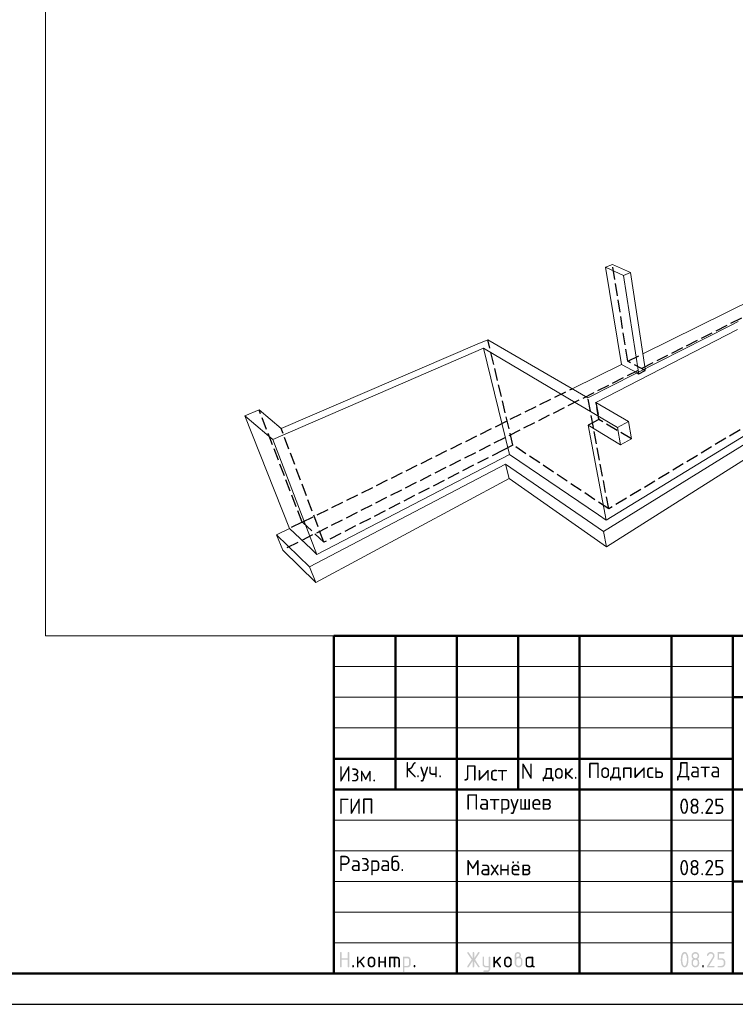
# Model space of a CAD drawing. Header units: millimetres. Extents: x 0 to 42000, y 0 to 29700.
# Tile 7 of 13: x 17880 to 29538, y 0 to 16035. Entities that reach past the tile are written whole.
import ezdxf

# ---------------------------------------------------------------- set-up
doc = ezdxf.new("R2010")
doc.units = ezdxf.units.MM
doc.linetypes.add('______2', pattern=[270, 200, -70])
doc.layers.add('Standard', color=7, linetype='Continuous', lineweight=25)
doc.layers.add('Примечания', color=7, linetype='Continuous', lineweight=13)
doc.styles.add('ISOCPEUR', font='txt')

msp = doc.modelspace()

# ---------------------------------------------------------------- hatches: boundary and pattern name
at = {"layer": 'Standard', "linetype": 'Continuous', "lineweight": 25, "transparency": 33554687}
for points in [[(23099, 614), (23099, 839), (23099, 840), (23099, 842), (23099, 843), (23100, 844), (23100, 845), (23101, 846), (23101, 847), (23102, 848), (23103, 849), (23104, 850), (23105, 850), (23106, 851), (23107, 851), (23109, 851), (23110, 851), (23112, 851), (23113, 851), (23115, 851), (23116, 851), (23117, 851), (23118, 850), (23119, 850), (23120, 849), (23121, 848), (23122, 847), (23122, 846), (23123, 845), (23123, 844), (23124, 843), (23124, 842), (23124, 840), (23124, 839), (23124, 751), (23224, 751), (23224, 839), (23224, 840), (23224, 842), (23224, 843), (23225, 844), (23225, 845), (23226, 846), (23226, 847), (23227, 848), (23228, 849), (23229, 850), (23230, 850), (23231, 851), (23232, 851), (23233, 851), (23235, 851), (23236, 851), (23238, 851), (23239, 851), (23241, 851), (23242, 851), (23243, 850), (23244, 850), (23245, 849), (23246, 848), (23247, 847), (23247, 846), (23248, 845), (23248, 844), (23249, 843), (23249, 842), (23249, 840), (23249, 839), (23249, 614), (23249, 612), (23249, 611), (23249, 609), (23248, 608), (23248, 607), (23247, 606), (23247, 605), (23246, 604), (23245, 604), (23244, 603), (23243, 602), (23242, 602), (23241, 602), (23239, 601), (23238, 601), (23236, 601), (23235, 601), (23233, 601), (23232, 602), (23231, 602), (23230, 602), (23229, 603), (23228, 604), (23227, 604), (23226, 605), (23226, 606), (23225, 607), (23225, 608), (23224, 609), (23224, 611), (23224, 612), (23224, 614), (23224, 726), (23124, 726), (23124, 614), (23124, 612), (23124, 611), (23124, 609), (23123, 608), (23123, 607), (23122, 606), (23122, 605), (23121, 604), (23120, 604), (23119, 603), (23118, 602), (23117, 602), (23116, 602), (23115, 601), (23113, 601), (23112, 601), (23110, 601), (23109, 601), (23107, 602), (23106, 602), (23105, 602), (23104, 603), (23103, 604), (23102, 604), (23101, 605), (23101, 606), (23100, 607), (23100, 608), (23099, 609), (23099, 611), (23099, 612)], [(25259, 704), (25194, 607), (25193, 605), (25192, 604), (25191, 603), (25190, 603), (25188, 602), (25187, 602), (25185, 601), (25183, 601), (25182, 601), (25180, 601), (25179, 602), (25178, 602), (25177, 603), (25176, 603), (25175, 604), (25174, 605), (25173, 605), (25173, 606), (25172, 607), (25172, 609), (25171, 610), (25171, 611), (25171, 613), (25171, 614), (25171, 616), (25172, 618), (25172, 619), (25173, 621), (25243, 726), (25173, 832), (25172, 833), (25172, 835), (25171, 837), (25171, 838), (25171, 840), (25171, 841), (25171, 843), (25172, 844), (25172, 845), (25173, 846), (25173, 847), (25174, 848), (25175, 849), (25176, 849), (25177, 850), (25178, 850), (25179, 851), (25181, 851), (25182, 851), (25184, 851), (25185, 851), (25187, 851), (25188, 851), (25189, 850), (25191, 849), (25192, 848), (25193, 847), (25194, 846), (25259, 749), (25259, 839), (25259, 840), (25259, 842), (25259, 843), (25259, 844), (25260, 845), (25260, 846), (25261, 847), (25262, 848), (25262, 849), (25263, 850), (25264, 850), (25266, 851), (25267, 851), (25268, 851), (25269, 851), (25271, 851), (25273, 851), (25274, 851), (25275, 851), (25277, 851), (25278, 850), (25279, 850), (25280, 849), (25280, 848), (25281, 847), (25282, 846), (25282, 845), (25283, 844), (25283, 843), (25283, 842), (25284, 840), (25284, 839), (25284, 749), (25348, 846), (25349, 847), (25350, 848), (25351, 849), (25353, 850), (25354, 851), (25356, 851), (25357, 851), (25359, 851), (25360, 851), (25361, 851), (25362, 851), (25363, 850), (25365, 850), (25366, 849), (25367, 848), (25367, 847), (25368, 847), (25369, 846), (25370, 845), (25370, 843), (25371, 842), (25371, 841), (25371, 840), (25371, 839), (25371, 837), (25371, 835), (25370, 833), (25369, 832), (25299, 726), (25369, 621), (25370, 619), (25371, 617), (25371, 616), (25371, 614), (25371, 613), (25371, 611), (25371, 610), (25370, 609), (25370, 608), (25369, 607), (25368, 606), (25368, 605), (25367, 604), (25366, 603), (25365, 603), (25364, 602), (25363, 602), (25361, 602), (25360, 601), (25359, 601), (25357, 601), (25356, 602), (25354, 602), (25353, 603), (25351, 603), (25350, 604), (25349, 605), (25348, 607), (25284, 704), (25284, 614), (25284, 612), (25283, 611), (25283, 609), (25283, 608), (25282, 607), (25282, 606), (25281, 605), (25280, 604), (25280, 604), (25279, 603), (25278, 602), (25277, 602), (25275, 602), (25274, 601), (25273, 601), (25271, 601), (25269, 601), (25268, 601), (25267, 602), (25266, 602), (25264, 602), (25263, 603), (25262, 604), (25262, 604), (25261, 605), (25260, 606), (25260, 607), (25259, 608), (25259, 609), (25259, 611), (25259, 612), (25259, 614)], [(29137, 851), (29140, 851), (29144, 851), (29147, 851), (29150, 850), (29153, 850), (29156, 849), (29158, 848), (29161, 847), (29164, 846), (29167, 844), (29169, 843), (29172, 841), (29174, 839), (29177, 837), (29179, 835), (29181, 833), (29184, 831), (29186, 828), (29188, 826), (29189, 823), (29191, 821), (29193, 818), (29194, 816), (29195, 813), (29196, 810), (29197, 807), (29198, 804), (29198, 801), (29199, 798), (29199, 795), (29200, 792), (29200, 789), (29200, 784), (29199, 780), (29198, 775), (29197, 771), (29195, 766), (29193, 762), (29191, 757), (29188, 753), (29110, 626), (29187, 626), (29189, 626), (29190, 626), (29191, 626), (29193, 626), (29194, 625), (29195, 625), (29196, 624), (29197, 623), (29197, 622), (29198, 621), (29198, 620), (29199, 619), (29199, 618), (29199, 617), (29200, 615), (29200, 614), (29200, 612), (29199, 611), (29199, 610), (29199, 608), (29198, 607), (29198, 606), (29197, 605), (29197, 604), (29196, 604), (29195, 603), (29194, 602), (29193, 602), (29191, 602), (29190, 601), (29189, 601), (29187, 601), (29087, 601), (29086, 601), (29084, 601), (29083, 602), (29082, 602), (29081, 602), (29080, 603), (29079, 604), (29078, 604), (29077, 605), (29076, 606), (29076, 607), (29075, 608), (29075, 609), (29075, 611), (29075, 612), (29075, 614), (29075, 616), (29075, 617), (29076, 619), (29077, 621), (29168, 768), (29170, 771), (29171, 773), (29172, 776), (29173, 778), (29174, 781), (29174, 783), (29175, 786), (29175, 789), (29175, 793), (29174, 796), (29173, 800), (29172, 803), (29171, 806), (29168, 809), (29166, 813), (29164, 815), (29161, 818), (29158, 820), (29155, 822), (29152, 823), (29148, 825), (29145, 826), (29141, 826), (29137, 826), (29135, 826), (29132, 826), (29129, 825), (29127, 824), (29124, 823), (29122, 822), (29119, 820), (29117, 818), (29114, 816), (29112, 814), (29110, 812), (29107, 809), (29105, 806), (29103, 802), (29100, 799), (29098, 795), (29097, 793), (29096, 792), (29095, 791), (29094, 790), (29092, 790), (29091, 789), (29089, 789), (29087, 789), (29086, 789), (29084, 789), (29083, 789), (29082, 790), (29081, 790), (29080, 791), (29079, 791), (29078, 792), (29077, 793), (29076, 794), (29076, 795), (29075, 796), (29075, 797), (29075, 798), (29075, 800), (29075, 801), (29075, 803), (29075, 804), (29075, 805), (29076, 806), (29079, 812), (29082, 817), (29085, 822), (29088, 826), (29092, 830), (29095, 834), (29099, 837), (29103, 840), (29107, 843), (29111, 845), (29115, 847), (29119, 848), (29123, 850), (29128, 851), (29132, 851)], [(29250, 739), (29250, 839), (29250, 840), (29250, 842), (29250, 843), (29250, 844), (29251, 845), (29251, 846), (29252, 847), (29253, 848), (29253, 849), (29254, 850), (29255, 850), (29257, 851), (29258, 851), (29259, 851), (29261, 851), (29262, 851), (29349, 851), (29351, 851), (29352, 851), (29354, 851), (29355, 851), (29356, 850), (29357, 850), (29358, 849), (29359, 848), (29359, 847), (29360, 846), (29361, 845), (29361, 844), (29361, 843), (29362, 842), (29362, 840), (29362, 839), (29362, 837), (29362, 836), (29361, 834), (29361, 833), (29361, 832), (29360, 831), (29359, 830), (29359, 829), (29358, 829), (29357, 828), (29356, 827), (29355, 827), (29354, 827), (29352, 826), (29351, 826), (29349, 826), (29275, 826), (29275, 751), (29312, 751), (29315, 751), (29318, 751), (29322, 751), (29324, 750), (29327, 750), (29330, 749), (29333, 748), (29336, 747), (29339, 746), (29341, 744), (29344, 743), (29347, 741), (29349, 739), (29351, 737), (29354, 735), (29356, 733), (29358, 731), (29360, 728), (29362, 726), (29364, 723), (29366, 721), (29367, 718), (29369, 715), (29370, 713), (29371, 710), (29372, 707), (29373, 704), (29373, 701), (29374, 698), (29374, 695), (29374, 692), (29374, 689), (29374, 664), (29374, 661), (29374, 657), (29374, 654), (29373, 651), (29373, 648), (29372, 645), (29371, 643), (29370, 640), (29369, 637), (29367, 634), (29366, 632), (29364, 629), (29362, 627), (29360, 624), (29358, 622), (29356, 620), (29354, 617), (29351, 615), (29349, 613), (29346, 612), (29344, 610), (29341, 608), (29339, 607), (29336, 606), (29333, 605), (29330, 604), (29327, 603), (29324, 602), (29321, 602), (29318, 602), (29315, 601), (29312, 601), (29262, 601), (29261, 601), (29259, 601), (29258, 602), (29257, 602), (29255, 602), (29254, 603), (29253, 604), (29253, 604), (29252, 605), (29251, 606), (29251, 607), (29250, 608), (29250, 610), (29250, 611), (29250, 612), (29250, 614), (29250, 615), (29250, 617), (29250, 618), (29250, 619), (29251, 620), (29251, 621), (29252, 622), (29253, 623), (29253, 624), (29254, 625), (29255, 625), (29257, 626), (29258, 626), (29259, 626), (29261, 626), (29262, 626), (29312, 626), (29316, 626), (29319, 627), (29323, 628), (29326, 629), (29330, 630), (29333, 632), (29336, 634), (29338, 637), (29341, 640), (29343, 643), (29345, 646), (29347, 649), (29348, 653), (29349, 656), (29349, 660), (29349, 664), (29349, 689), (29349, 693), (29349, 696), (29348, 700), (29347, 703), (29345, 707), (29343, 710), (29341, 713), (29338, 715), (29336, 718), (29333, 720), (29330, 722), (29326, 724), (29323, 725), (29319, 726), (29316, 726), (29312, 726), (29262, 726), (29261, 726), (29259, 726), (29258, 727), (29257, 727), (29255, 727), (29254, 728), (29253, 729), (29253, 729), (29252, 730), (29251, 731), (29251, 732), (29250, 733), (29250, 734), (29250, 736), (29250, 737)], [(23399, 694), (23478, 773), (23478, 773), (23479, 774), (23480, 775), (23482, 775), (23483, 776), (23484, 776), (23485, 776), (23486, 776), (23488, 776), (23489, 776), (23491, 776), (23492, 775), (23493, 775), (23494, 774), (23495, 774), (23496, 773), (23497, 772), (23497, 771), (23498, 770), (23498, 769), (23499, 768), (23499, 767), (23499, 765), (23499, 764), (23499, 762), (23499, 761), (23498, 760), (23498, 759), (23497, 758), (23497, 757), (23496, 756), (23495, 755), (23440, 700), (23496, 621), (23498, 619), (23498, 617), (23499, 616), (23499, 614), (23499, 612), (23499, 611), (23499, 609), (23498, 608), (23498, 607), (23497, 606), (23497, 605), (23496, 604), (23495, 604), (23494, 603), (23493, 602), (23492, 602), (23491, 602), (23489, 601), (23488, 601), (23486, 601), (23485, 601), (23483, 602), (23482, 602), (23480, 603), (23479, 603), (23478, 604), (23477, 605), (23476, 607), (23422, 682), (23399, 659), (23399, 614), (23399, 612), (23399, 611), (23399, 609), (23398, 608), (23398, 607), (23397, 606), (23397, 605), (23396, 604), (23395, 604), (23394, 603), (23393, 602), (23392, 602), (23391, 602), (23389, 601), (23388, 601), (23386, 601), (23385, 601), (23383, 601), (23382, 602), (23381, 602), (23380, 602), (23379, 603), (23378, 604), (23377, 604), (23376, 605), (23376, 606), (23375, 607), (23375, 608), (23374, 609), (23374, 611), (23374, 612), (23374, 614), (23374, 764), (23374, 765), (23374, 767), (23374, 768), (23375, 769), (23375, 770), (23376, 771), (23376, 772), (23377, 773), (23378, 774), (23379, 774), (23380, 775), (23381, 775), (23382, 776), (23383, 776), (23385, 776), (23386, 776), (23388, 776), (23389, 776), (23391, 776), (23392, 775), (23393, 775), (23394, 774), (23395, 774), (23396, 773), (23397, 772), (23397, 771), (23398, 770), (23398, 769), (23399, 768), (23399, 767), (23399, 765), (23399, 764)], [(23749, 676), (23749, 614), (23749, 612), (23748, 611), (23748, 609), (23748, 608), (23747, 607), (23747, 606), (23746, 605), (23746, 604), (23745, 604), (23744, 603), (23743, 602), (23742, 602), (23740, 602), (23739, 601), (23738, 601), (23736, 601), (23735, 601), (23733, 601), (23732, 602), (23731, 602), (23729, 602), (23729, 603), (23728, 604), (23727, 604), (23726, 605), (23725, 606), (23725, 607), (23724, 608), (23724, 609), (23724, 611), (23724, 612), (23724, 614), (23724, 764), (23724, 765), (23724, 767), (23724, 768), (23724, 769), (23725, 770), (23725, 771), (23726, 772), (23727, 773), (23728, 774), (23729, 774), (23729, 775), (23731, 775), (23732, 776), (23733, 776), (23735, 776), (23736, 776), (23738, 776), (23739, 776), (23740, 776), (23742, 775), (23743, 775), (23744, 774), (23745, 774), (23746, 773), (23746, 772), (23747, 771), (23747, 770), (23748, 769), (23748, 768), (23748, 767), (23749, 765), (23749, 764), (23749, 701), (23823, 701), (23823, 764), (23823, 765), (23824, 767), (23824, 768), (23824, 769), (23825, 770), (23825, 771), (23826, 772), (23826, 773), (23827, 774), (23828, 774), (23829, 775), (23830, 775), (23832, 776), (23833, 776), (23834, 776), (23836, 776), (23837, 776), (23839, 776), (23840, 776), (23841, 775), (23843, 775), (23843, 774), (23844, 774), (23845, 773), (23846, 772), (23847, 771), (23847, 770), (23848, 769), (23848, 768), (23848, 767), (23848, 765), (23848, 764), (23848, 614), (23848, 612), (23848, 611), (23848, 609), (23848, 608), (23847, 607), (23847, 606), (23846, 605), (23845, 604), (23844, 604), (23843, 603), (23843, 602), (23841, 602), (23840, 602), (23839, 601), (23837, 601), (23836, 601), (23834, 601), (23833, 601), (23832, 602), (23830, 602), (23829, 602), (23828, 603), (23827, 604), (23826, 604), (23826, 605), (23825, 606), (23825, 607), (23824, 608), (23824, 609), (23824, 611), (23823, 612), (23823, 614), (23823, 676)], [(23911, 776), (24023, 776), (24026, 776), (24028, 776), (24031, 776), (24033, 775), (24036, 775), (24038, 774), (24040, 773), (24043, 773), (24045, 772), (24047, 770), (24049, 769), (24051, 768), (24053, 767), (24055, 765), (24057, 763), (24059, 762), (24061, 760), (24062, 758), (24064, 756), (24065, 754), (24067, 752), (24068, 750), (24069, 748), (24070, 745), (24071, 743), (24071, 741), (24072, 739), (24072, 736), (24073, 734), (24073, 731), (24073, 729), (24073, 726), (24073, 614), (24073, 612), (24073, 611), (24073, 609), (24073, 608), (24072, 607), (24072, 606), (24071, 605), (24070, 604), (24069, 604), (24068, 603), (24067, 602), (24066, 602), (24065, 602), (24064, 601), (24062, 601), (24061, 601), (24059, 601), (24058, 601), (24057, 602), (24055, 602), (24054, 602), (24053, 603), (24052, 604), (24051, 604), (24051, 605), (24050, 606), (24049, 607), (24049, 608), (24049, 609), (24048, 611), (24048, 612), (24048, 614), (24048, 726), (24048, 729), (24048, 731), (24047, 734), (24046, 736), (24046, 738), (24044, 740), (24043, 742), (24041, 744), (24039, 746), (24037, 747), (24035, 748), (24033, 749), (24031, 750), (24028, 751), (24026, 751), (24023, 751), (23998, 751), (23998, 614), (23998, 612), (23998, 611), (23998, 609), (23998, 608), (23997, 607), (23997, 606), (23996, 605), (23995, 604), (23995, 604), (23994, 603), (23993, 602), (23991, 602), (23990, 602), (23989, 601), (23987, 601), (23986, 601), (23984, 601), (23983, 601), (23982, 602), (23980, 602), (23979, 602), (23978, 603), (23977, 604), (23977, 604), (23976, 605), (23975, 606), (23975, 607), (23974, 608), (23974, 609), (23974, 611), (23973, 612), (23973, 614), (23973, 751), (23924, 751), (23924, 614), (23924, 612), (23923, 611), (23923, 609), (23923, 608), (23922, 607), (23922, 606), (23921, 605), (23920, 604), (23920, 604), (23919, 603), (23918, 602), (23916, 602), (23915, 602), (23914, 601), (23913, 601), (23911, 601), (23909, 601), (23908, 601), (23907, 602), (23906, 602), (23904, 602), (23903, 603), (23902, 604), (23902, 604), (23901, 605), (23900, 606), (23900, 607), (23899, 608), (23899, 609), (23899, 611), (23898, 612), (23898, 614), (23898, 764), (23898, 765), (23899, 767), (23899, 768), (23899, 769), (23900, 770), (23900, 771), (23901, 772), (23902, 773), (23902, 774), (23903, 774), (23904, 775), (23906, 775), (23907, 776), (23908, 776), (23909, 776)], [(25521, 576), (25521, 601), (25471, 601), (25468, 601), (25466, 602), (25463, 602), (25461, 602), (25458, 603), (25456, 603), (25454, 604), (25452, 605), (25449, 606), (25447, 607), (25445, 608), (25443, 609), (25441, 611), (25439, 612), (25437, 614), (25436, 616), (25434, 618), (25432, 620), (25431, 622), (25429, 624), (25428, 626), (25427, 628), (25426, 630), (25425, 632), (25424, 634), (25423, 637), (25422, 639), (25422, 641), (25422, 644), (25421, 646), (25421, 649), (25421, 651), (25421, 764), (25421, 765), (25421, 767), (25421, 768), (25422, 769), (25422, 770), (25423, 771), (25423, 772), (25424, 773), (25425, 774), (25426, 774), (25427, 775), (25428, 775), (25429, 776), (25431, 776), (25432, 776), (25434, 776), (25435, 776), (25437, 776), (25438, 776), (25439, 775), (25440, 775), (25441, 774), (25442, 774), (25443, 773), (25444, 772), (25444, 771), (25445, 770), (25445, 769), (25446, 768), (25446, 767), (25446, 765), (25446, 764), (25446, 651), (25446, 649), (25447, 646), (25447, 644), (25448, 642), (25449, 640), (25450, 638), (25452, 636), (25454, 634), (25455, 632), (25457, 630), (25459, 629), (25462, 628), (25464, 627), (25466, 627), (25468, 626), (25471, 626), (25521, 626), (25521, 764), (25521, 765), (25521, 767), (25521, 768), (25522, 769), (25522, 770), (25523, 771), (25523, 772), (25524, 773), (25525, 774), (25526, 774), (25527, 775), (25528, 775), (25529, 776), (25530, 776), (25532, 776), (25533, 776), (25535, 776), (25536, 776), (25538, 776), (25539, 775), (25540, 775), (25541, 774), (25542, 774), (25543, 773), (25544, 772), (25544, 771), (25545, 770), (25545, 769), (25545, 768), (25546, 767), (25546, 765), (25546, 764), (25546, 576), (25546, 574), (25546, 571), (25545, 569), (25545, 566), (25545, 564), (25544, 562), (25543, 559), (25542, 557), (25541, 555), (25540, 553), (25539, 551), (25538, 549), (25537, 547), (25535, 545), (25533, 543), (25532, 541), (25530, 539), (25528, 538), (25526, 536), (25524, 535), (25522, 533), (25520, 532), (25518, 531), (25516, 530), (25514, 529), (25511, 528), (25509, 528), (25507, 527), (25504, 527), (25502, 527), (25499, 526), (25497, 526), (25446, 526), (25445, 526), (25443, 527), (25442, 527), (25441, 527), (25440, 528), (25439, 528), (25438, 529), (25437, 529), (25436, 530), (25435, 531), (25435, 532), (25434, 533), (25434, 535), (25434, 536), (25434, 537), (25434, 539), (25434, 540), (25434, 541), (25434, 542), (25435, 544), (25435, 545), (25436, 546), (25436, 547), (25437, 548), (25438, 549), (25439, 549), (25440, 550), (25442, 550), (25443, 551), (25444, 551), (25445, 551), (25446, 551), (25496, 551), (25499, 551), (25501, 552), (25503, 552), (25506, 553), (25508, 554), (25510, 555), (25512, 557), (25514, 558), (25515, 560), (25517, 562), (25518, 564), (25519, 566), (25520, 568), (25520, 571), (25521, 573)], [(25621, 694), (25700, 773), (25700, 773), (25701, 774), (25702, 775), (25704, 775), (25705, 776), (25706, 776), (25707, 776), (25708, 776), (25710, 776), (25711, 776), (25713, 776), (25714, 775), (25715, 775), (25716, 774), (25717, 774), (25718, 773), (25719, 772), (25719, 771), (25720, 770), (25720, 769), (25721, 768), (25721, 767), (25721, 765), (25721, 764), (25721, 762), (25721, 761), (25721, 760), (25720, 759), (25720, 758), (25719, 757), (25718, 756), (25717, 755), (25662, 700), (25719, 621), (25720, 619), (25720, 617), (25721, 616), (25721, 614), (25721, 612), (25721, 611), (25721, 609), (25720, 608), (25720, 607), (25719, 606), (25719, 605), (25718, 604), (25717, 604), (25716, 603), (25715, 602), (25714, 602), (25713, 602), (25711, 601), (25710, 601), (25708, 601), (25707, 601), (25705, 602), (25704, 602), (25703, 603), (25701, 603), (25700, 604), (25699, 605), (25698, 607), (25644, 682), (25621, 659), (25621, 614), (25621, 612), (25621, 611), (25621, 609), (25620, 608), (25620, 607), (25619, 606), (25619, 605), (25618, 604), (25617, 604), (25616, 603), (25615, 602), (25614, 602), (25613, 602), (25611, 601), (25610, 601), (25608, 601), (25607, 601), (25606, 601), (25604, 602), (25603, 602), (25602, 602), (25601, 603), (25600, 604), (25599, 604), (25598, 605), (25598, 606), (25597, 607), (25597, 608), (25596, 609), (25596, 611), (25596, 612), (25596, 614), (25596, 764), (25596, 765), (25596, 767), (25596, 768), (25597, 769), (25597, 770), (25598, 771), (25598, 772), (25599, 773), (25600, 774), (25601, 774), (25602, 775), (25603, 775), (25604, 776), (25606, 776), (25607, 776), (25608, 776), (25610, 776), (25611, 776), (25613, 776), (25614, 775), (25615, 775), (25616, 774), (25617, 774), (25618, 773), (25619, 772), (25619, 771), (25620, 770), (25620, 769), (25621, 768), (25621, 767), (25621, 765), (25621, 764)], [(23299, 626), (23299, 628), (23299, 629), (23299, 631), (23300, 632), (23300, 633), (23301, 634), (23301, 635), (23302, 636), (23303, 637), (23304, 637), (23305, 638), (23306, 638), (23307, 638), (23309, 639), (23310, 639), (23312, 639), (23313, 639), (23314, 639), (23316, 638), (23317, 638), (23318, 638), (23319, 637), (23320, 637), (23321, 636), (23322, 635), (23322, 634), (23323, 633), (23323, 632), (23324, 631), (23324, 629), (23324, 628), (23324, 626), (23324, 614), (23324, 612), (23324, 611), (23324, 610), (23323, 608), (23323, 607), (23322, 606), (23322, 605), (23321, 604), (23320, 604), (23319, 603), (23318, 602), (23317, 602), (23316, 602), (23314, 601), (23313, 601), (23312, 601), (23310, 601), (23309, 601), (23307, 602), (23306, 602), (23305, 602), (23304, 603), (23303, 604), (23302, 604), (23301, 605), (23301, 606), (23300, 607), (23300, 608), (23299, 610), (23299, 611), (23299, 612), (23299, 614)], [(24298, 626), (24298, 628), (24298, 629), (24299, 631), (24299, 632), (24299, 633), (24300, 634), (24301, 635), (24301, 636), (24302, 637), (24303, 637), (24304, 638), (24305, 638), (24307, 638), (24308, 639), (24309, 639), (24311, 639), (24312, 639), (24314, 639), (24315, 638), (24316, 638), (24317, 638), (24318, 637), (24319, 637), (24320, 636), (24321, 635), (24322, 634), (24322, 633), (24323, 632), (24323, 631), (24323, 629), (24323, 628), (24323, 626), (24323, 614), (24323, 612), (24323, 611), (24323, 610), (24323, 608), (24322, 607), (24322, 606), (24321, 605), (24320, 604), (24319, 604), (24318, 603), (24317, 602), (24316, 602), (24315, 602), (24314, 601), (24312, 601), (24311, 601), (24309, 601), (24308, 601), (24307, 602), (24305, 602), (24304, 602), (24303, 603), (24302, 604), (24301, 604), (24301, 605), (24300, 606), (24299, 607), (24299, 608), (24299, 610), (24298, 611), (24298, 612), (24298, 614)], [(29000, 626), (29000, 628), (29000, 629), (29000, 631), (29001, 632), (29001, 633), (29002, 634), (29002, 635), (29003, 636), (29004, 637), (29005, 637), (29006, 638), (29007, 638), (29008, 638), (29009, 639), (29011, 639), (29012, 639), (29014, 639), (29015, 639), (29017, 638), (29018, 638), (29019, 638), (29020, 637), (29021, 637), (29022, 636), (29023, 635), (29023, 634), (29024, 633), (29024, 632), (29024, 631), (29025, 629), (29025, 628), (29025, 626), (29025, 614), (29025, 612), (29025, 611), (29024, 610), (29024, 608), (29024, 607), (29023, 606), (29023, 605), (29022, 604), (29021, 604), (29020, 603), (29019, 602), (29018, 602), (29017, 602), (29015, 601), (29014, 601), (29012, 601), (29011, 601), (29009, 601), (29008, 602), (29007, 602), (29006, 602), (29005, 603), (29004, 604), (29003, 604), (29002, 605), (29002, 606), (29001, 607), (29001, 608), (29000, 610), (29000, 611), (29000, 612), (29000, 614)]]:
    msp.add_hatch(color=7, dxfattribs=at).paths.add_polyline_path(points, flags=16)
h = msp.add_hatch(color=7, dxfattribs=at)
h.paths.add_polyline_path([(25971, 764), (25975, 767), (25979, 769), (25982, 772), (25986, 773), (25990, 775), (25993, 775), (25997, 776), (26000, 776), (26002, 776), (26004, 777), (26006, 777), (26007, 778), (26009, 779), (26011, 781), (26013, 783), (26014, 785), (26016, 787), (26017, 789), (26018, 791), (26019, 793), (26020, 795), (26020, 797), (26021, 799), (26021, 801), (26021, 804), (26020, 806), (26020, 809), (26019, 811), (26018, 813), (26017, 815), (26015, 817), (26014, 819), (26012, 821), (26010, 822), (26008, 824), (26005, 824), (26003, 825), (26001, 826), (25998, 826), (25996, 826), (25993, 826), (25991, 826), (25988, 825), (25986, 824), (25984, 823), (25982, 822), (25980, 821), (25978, 819), (25976, 817), (25975, 815), (25973, 813), (25973, 811), (25972, 809), (25971, 806), (25971, 804), (25971, 801)])
h.paths.add_polyline_path([(26033, 771), (26037, 769), (26041, 767), (26045, 765), (26048, 762), (26052, 759), (26055, 756), (26058, 752), (26060, 748), (26063, 744), (26065, 740), (26067, 736), (26068, 732), (26069, 727), (26070, 723), (26070, 718), (26070, 714), (26070, 664), (26070, 661), (26070, 657), (26070, 654), (26069, 651), (26069, 648), (26068, 645), (26067, 642), (26066, 640), (26065, 637), (26063, 634), (26062, 632), (26060, 629), (26058, 627), (26056, 624), (26054, 622), (26052, 619), (26050, 617), (26048, 615), (26045, 613), (26043, 612), (26040, 610), (26037, 608), (26035, 607), (26032, 606), (26029, 605), (26026, 604), (26024, 603), (26021, 602), (26018, 602), (26014, 602), (26011, 601), (26008, 601), (26005, 601), (26002, 602), (25999, 602), (25996, 602), (25993, 603), (25990, 604), (25987, 605), (25984, 606), (25981, 607), (25979, 608), (25976, 610), (25973, 612), (25971, 613), (25968, 615), (25966, 617), (25964, 620), (25962, 622), (25960, 624), (25958, 627), (25956, 629), (25954, 632), (25953, 634), (25951, 637), (25950, 640), (25949, 643), (25948, 645), (25947, 648), (25947, 651), (25946, 654), (25946, 657), (25946, 661), (25946, 664), (25946, 801), (25946, 804), (25946, 806), (25946, 809), (25947, 811), (25947, 814), (25948, 816), (25948, 818), (25949, 821), (25950, 823), (25951, 825), (25953, 827), (25954, 829), (25955, 831), (25957, 833), (25958, 835), (25960, 837), (25962, 839), (25964, 840), (25966, 842), (25968, 843), (25970, 845), (25972, 846), (25974, 847), (25976, 848), (25979, 849), (25981, 849), (25983, 850), (25986, 850), (25988, 851), (25990, 851), (25993, 851), (25996, 851), (25998, 851), (26001, 851), (26003, 851), (26006, 850), (26008, 850), (26010, 849), (26013, 849), (26015, 848), (26017, 847), (26019, 846), (26021, 844), (26023, 843), (26025, 842), (26027, 840), (26029, 839), (26031, 837), (26033, 835), (26034, 833), (26036, 831), (26037, 829), (26039, 827), (26040, 825), (26041, 823), (26042, 821), (26043, 818), (26043, 816), (26044, 814), (26045, 811), (26045, 809), (26045, 806), (26045, 804), (26045, 801), (26045, 797), (26045, 792), (26044, 788), (26042, 784), (26041, 781), (26038, 777), (26036, 774)], flags=16)
h.paths.add_polyline_path([(26045, 664), (26045, 714), (26045, 718), (26045, 721), (26044, 725), (26043, 728), (26041, 732), (26039, 735), (26037, 738), (26035, 740), (26032, 743), (26029, 745), (26026, 747), (26023, 749), (26019, 750), (26016, 751), (26012, 751), (26008, 751), (26004, 751), (26001, 751), (25997, 750), (25994, 749), (25990, 747), (25987, 745), (25984, 743), (25982, 740), (25979, 738), (25977, 735), (25975, 732), (25973, 728), (25972, 725), (25971, 721), (25971, 718), (25971, 714), (25971, 664), (25971, 660), (25971, 656), (25972, 653), (25973, 649), (25975, 646), (25977, 643), (25979, 640), (25982, 637), (25984, 634), (25987, 632), (25990, 630), (25994, 629), (25997, 628), (26001, 627), (26004, 626), (26008, 626), (26012, 626), (26016, 627), (26019, 628), (26023, 629), (26026, 630), (26029, 633), (26032, 635), (26035, 637), (26037, 640), (26039, 643), (26041, 646), (26043, 649), (26044, 653), (26045, 656), (26045, 660)])
h = msp.add_hatch(color=7, dxfattribs=at)
h.paths.add_polyline_path([(28750, 726), (28750, 734), (28749, 742), (28749, 749), (28748, 756), (28747, 764), (28746, 771), (28745, 778), (28743, 785), (28742, 790), (28741, 795), (28739, 799), (28738, 803), (28736, 807), (28734, 810), (28732, 813), (28731, 816), (28729, 818), (28727, 820), (28724, 822), (28722, 824), (28720, 825), (28718, 826), (28715, 826), (28712, 826), (28710, 826), (28708, 826), (28705, 825), (28703, 824), (28701, 822), (28699, 820), (28696, 818), (28695, 816), (28693, 813), (28691, 810), (28689, 807), (28688, 803), (28686, 799), (28685, 794), (28683, 790), (28682, 785), (28680, 778), (28679, 770), (28678, 763), (28677, 756), (28676, 749), (28676, 741), (28675, 734), (28675, 726), (28675, 719), (28676, 711), (28676, 704), (28677, 696), (28678, 689), (28679, 682), (28680, 675), (28682, 668), (28683, 663), (28684, 658), (28686, 654), (28687, 650), (28689, 646), (28691, 643), (28693, 639), (28694, 637), (28696, 634), (28698, 632), (28701, 630), (28703, 629), (28705, 628), (28707, 627), (28710, 626), (28712, 626), (28715, 626), (28718, 627), (28720, 628), (28722, 629), (28724, 630), (28727, 632), (28729, 634), (28731, 637), (28732, 639), (28734, 643), (28736, 646), (28738, 650), (28739, 654), (28741, 658), (28742, 663), (28743, 668), (28745, 675), (28746, 682), (28747, 689), (28748, 696), (28749, 704), (28749, 711), (28750, 719)])
h.paths.add_polyline_path([(28775, 726), (28775, 721), (28775, 715), (28775, 710), (28774, 705), (28774, 699), (28773, 694), (28773, 689), (28772, 685), (28771, 680), (28771, 675), (28770, 671), (28769, 666), (28768, 662), (28766, 657), (28765, 653), (28764, 649), (28762, 643), (28760, 638), (28757, 633), (28755, 628), (28752, 624), (28749, 620), (28746, 616), (28743, 613), (28740, 610), (28736, 608), (28733, 606), (28729, 604), (28725, 603), (28721, 602), (28717, 601), (28712, 601), (28708, 601), (28704, 602), (28700, 603), (28696, 604), (28692, 606), (28689, 608), (28685, 610), (28682, 613), (28679, 616), (28676, 620), (28673, 624), (28670, 628), (28668, 632), (28665, 638), (28663, 643), (28661, 649), (28660, 653), (28658, 657), (28657, 661), (28656, 666), (28655, 670), (28654, 675), (28654, 680), (28653, 684), (28652, 689), (28652, 694), (28651, 699), (28651, 705), (28650, 710), (28650, 715), (28650, 721), (28650, 726), (28650, 732), (28650, 737), (28650, 743), (28651, 748), (28651, 753), (28652, 758), (28652, 763), (28653, 768), (28654, 773), (28654, 778), (28655, 782), (28656, 787), (28657, 791), (28658, 795), (28660, 800), (28661, 804), (28663, 810), (28665, 815), (28668, 820), (28670, 825), (28673, 829), (28676, 833), (28679, 836), (28682, 839), (28685, 842), (28689, 845), (28692, 847), (28696, 848), (28700, 850), (28704, 851), (28708, 851), (28712, 851), (28717, 851), (28721, 851), (28725, 850), (28729, 848), (28733, 847), (28736, 845), (28740, 842), (28743, 839), (28746, 836), (28749, 833), (28752, 829), (28755, 824), (28757, 820), (28760, 815), (28762, 810), (28764, 804), (28765, 799), (28766, 795), (28768, 791), (28769, 787), (28770, 782), (28771, 777), (28771, 773), (28772, 768), (28773, 763), (28773, 758), (28774, 753), (28774, 748), (28775, 743), (28775, 737), (28775, 732)], flags=16)
h = msp.add_hatch(color=7, dxfattribs=at)
h.paths.add_polyline_path([(28887, 626), (28891, 626), (28895, 627), (28898, 628), (28902, 629), (28905, 630), (28908, 632), (28911, 634), (28914, 637), (28917, 640), (28919, 643), (28921, 646), (28922, 649), (28923, 653), (28924, 656), (28925, 660), (28925, 664), (28925, 689), (28925, 693), (28924, 696), (28923, 700), (28922, 703), (28921, 707), (28919, 710), (28916, 713), (28914, 715), (28911, 718), (28908, 720), (28905, 722), (28902, 724), (28898, 725), (28895, 726), (28891, 726), (28887, 726), (28883, 726), (28880, 726), (28876, 725), (28873, 724), (28870, 722), (28867, 720), (28864, 718), (28861, 715), (28858, 713), (28856, 710), (28854, 707), (28853, 703), (28851, 700), (28851, 696), (28850, 693), (28850, 689), (28850, 664), (28850, 660), (28851, 656), (28851, 653), (28853, 649), (28854, 646), (28856, 643), (28858, 640), (28861, 637), (28864, 634), (28867, 632), (28870, 630), (28873, 629), (28876, 628), (28880, 627), (28883, 626)])
h.paths.add_polyline_path([(28887, 601), (28884, 601), (28881, 602), (28878, 602), (28875, 602), (28872, 603), (28869, 604), (28866, 605), (28863, 606), (28861, 607), (28858, 608), (28855, 610), (28853, 612), (28850, 613), (28848, 615), (28845, 617), (28843, 620), (28841, 622), (28839, 624), (28837, 627), (28835, 629), (28834, 632), (28832, 634), (28831, 637), (28830, 640), (28828, 643), (28828, 645), (28827, 648), (28826, 651), (28826, 654), (28825, 657), (28825, 661), (28825, 664), (28825, 689), (28825, 693), (28825, 696), (28826, 700), (28827, 704), (28827, 707), (28828, 710), (28830, 714), (28831, 717), (28833, 720), (28835, 723), (28837, 726), (28839, 729), (28841, 731), (28844, 734), (28847, 736), (28850, 739), (28847, 741), (28844, 744), (28841, 746), (28839, 749), (28837, 752), (28835, 755), (28833, 758), (28831, 761), (28830, 764), (28828, 767), (28827, 771), (28827, 774), (28826, 778), (28825, 781), (28825, 785), (28825, 789), (28825, 792), (28825, 795), (28826, 798), (28826, 801), (28827, 804), (28828, 807), (28828, 810), (28830, 813), (28831, 816), (28832, 818), (28834, 821), (28835, 823), (28837, 826), (28839, 828), (28841, 831), (28843, 833), (28845, 835), (28848, 837), (28850, 839), (28853, 841), (28855, 843), (28858, 844), (28861, 846), (28863, 847), (28866, 848), (28869, 849), (28872, 850), (28875, 850), (28878, 851), (28881, 851), (28884, 851), (28887, 851), (28891, 851), (28894, 851), (28897, 851), (28900, 850), (28903, 850), (28906, 849), (28909, 848), (28911, 847), (28914, 846), (28917, 844), (28919, 843), (28922, 841), (28924, 839), (28927, 837), (28929, 835), (28932, 833), (28934, 831), (28936, 828), (28938, 826), (28939, 823), (28941, 821), (28943, 818), (28944, 816), (28945, 813), (28946, 810), (28947, 807), (28948, 804), (28949, 801), (28949, 798), (28949, 795), (28950, 792), (28950, 789), (28950, 785), (28949, 781), (28949, 778), (28948, 774), (28947, 771), (28946, 767), (28945, 764), (28943, 761), (28942, 758), (28940, 755), (28938, 752), (28936, 749), (28933, 746), (28931, 744), (28928, 741), (28925, 739), (28929, 735), (28933, 732), (28937, 728), (28939, 724), (28942, 719), (28944, 715), (28946, 710), (28947, 705), (28948, 704), (28948, 702), (28948, 701), (28948, 699), (28949, 697), (28949, 695), (28949, 692), (28949, 690), (28949, 687), (28949, 684), (28950, 681), (28950, 678), (28950, 675), (28950, 671), (28950, 668), (28950, 664), (28950, 661), (28949, 657), (28949, 654), (28949, 651), (28948, 648), (28947, 645), (28946, 643), (28945, 640), (28944, 637), (28943, 634), (28941, 632), (28939, 629), (28938, 627), (28936, 624), (28934, 622), (28932, 620), (28929, 617), (28927, 615), (28924, 613), (28922, 612), (28919, 610), (28917, 608), (28914, 607), (28911, 606), (28909, 605), (28906, 604), (28903, 603), (28900, 602), (28897, 602), (28894, 602), (28891, 601)], flags=16)
h.paths.add_polyline_path([(28887, 751), (28891, 751), (28895, 752), (28898, 753), (28902, 754), (28905, 755), (28908, 757), (28911, 759), (28914, 762), (28917, 765), (28919, 768), (28921, 771), (28922, 774), (28923, 778), (28924, 781), (28925, 785), (28925, 789), (28925, 793), (28924, 796), (28923, 800), (28922, 803), (28921, 806), (28919, 809), (28916, 812), (28914, 815), (28911, 818), (28908, 820), (28905, 822), (28902, 823), (28898, 825), (28895, 826), (28891, 826), (28887, 826), (28883, 826), (28880, 826), (28876, 825), (28873, 823), (28870, 822), (28867, 820), (28864, 818), (28861, 815), (28858, 813), (28856, 810), (28854, 807), (28853, 803), (28851, 800), (28851, 796), (28850, 793), (28850, 789), (28850, 785), (28851, 781), (28851, 778), (28853, 774), (28854, 771), (28856, 768), (28858, 765), (28861, 762), (28864, 759), (28867, 757), (28870, 755), (28873, 754), (28876, 753), (28880, 752), (28883, 751)])
h = msp.add_hatch(color=7, dxfattribs=at)
h.paths.add_polyline_path([(23549, 664), (23549, 714), (23549, 717), (23549, 720), (23549, 723), (23550, 726), (23550, 729), (23551, 732), (23552, 735), (23553, 738), (23554, 740), (23556, 743), (23557, 746), (23559, 748), (23561, 751), (23563, 753), (23565, 756), (23567, 758), (23569, 760), (23572, 762), (23574, 764), (23577, 766), (23579, 768), (23582, 769), (23584, 770), (23587, 772), (23590, 773), (23593, 774), (23596, 774), (23599, 775), (23602, 776), (23605, 776), (23608, 776), (23611, 776), (23614, 776), (23618, 776), (23621, 776), (23624, 775), (23627, 774), (23630, 774), (23633, 773), (23635, 772), (23638, 770), (23641, 769), (23643, 768), (23646, 766), (23648, 764), (23651, 762), (23653, 760), (23655, 758), (23658, 756), (23660, 753), (23662, 751), (23663, 749), (23665, 746), (23666, 743), (23668, 741), (23669, 738), (23670, 735), (23671, 732), (23672, 729), (23672, 726), (23673, 723), (23673, 720), (23674, 717), (23674, 714), (23674, 664), (23674, 660), (23673, 657), (23673, 654), (23672, 651), (23672, 648), (23671, 645), (23670, 642), (23669, 640), (23668, 637), (23666, 634), (23665, 632), (23663, 629), (23662, 627), (23660, 624), (23658, 622), (23655, 620), (23653, 617), (23651, 615), (23648, 613), (23646, 612), (23643, 610), (23641, 608), (23638, 607), (23635, 606), (23632, 605), (23629, 604), (23627, 603), (23624, 602), (23621, 602), (23617, 602), (23614, 601), (23611, 601), (23608, 601), (23605, 602), (23602, 602), (23599, 602), (23596, 603), (23593, 604), (23590, 605), (23587, 606), (23584, 607), (23582, 608), (23579, 610), (23577, 612), (23574, 613), (23572, 615), (23569, 617), (23567, 620), (23565, 622), (23563, 624), (23561, 627), (23559, 629), (23557, 632), (23556, 634), (23554, 637), (23553, 640), (23552, 642), (23551, 645), (23550, 648), (23550, 651), (23549, 654), (23549, 657), (23549, 660)], flags=16)
h.paths.add_polyline_path([(23648, 664), (23648, 714), (23648, 718), (23648, 721), (23647, 725), (23646, 728), (23644, 732), (23642, 735), (23640, 738), (23638, 740), (23635, 743), (23632, 745), (23629, 747), (23625, 749), (23622, 750), (23619, 751), (23615, 751), (23611, 751), (23607, 751), (23604, 751), (23600, 750), (23597, 749), (23594, 747), (23590, 745), (23587, 743), (23585, 740), (23582, 738), (23580, 735), (23578, 732), (23577, 728), (23575, 725), (23574, 721), (23574, 718), (23574, 714), (23574, 664), (23574, 660), (23574, 656), (23575, 653), (23577, 649), (23578, 646), (23580, 643), (23582, 640), (23585, 637), (23587, 634), (23590, 632), (23593, 630), (23597, 629), (23600, 628), (23604, 627), (23607, 626), (23611, 626), (23615, 626), (23619, 627), (23622, 628), (23625, 629), (23629, 630), (23632, 633), (23635, 635), (23638, 637), (23640, 640), (23642, 643), (23644, 646), (23646, 649), (23647, 653), (23648, 656), (23648, 660)])
h = msp.add_hatch(color=7, dxfattribs=at)
h.paths.add_polyline_path([(24123, 764), (24123, 765), (24124, 767), (24124, 768), (24124, 769), (24125, 770), (24125, 771), (24126, 772), (24127, 773), (24127, 774), (24128, 774), (24129, 775), (24130, 775), (24132, 776), (24133, 776), (24134, 776), (24136, 776), (24198, 776), (24201, 776), (24203, 776), (24206, 776), (24208, 775), (24211, 775), (24213, 774), (24215, 773), (24218, 773), (24220, 772), (24222, 770), (24224, 769), (24226, 768), (24228, 767), (24230, 765), (24232, 763), (24234, 762), (24236, 760), (24237, 758), (24239, 756), (24240, 754), (24241, 752), (24243, 750), (24244, 748), (24245, 746), (24245, 743), (24246, 741), (24247, 739), (24247, 736), (24248, 734), (24248, 731), (24248, 729), (24248, 726), (24248, 651), (24248, 649), (24248, 646), (24248, 644), (24247, 641), (24247, 639), (24246, 637), (24245, 634), (24245, 632), (24244, 630), (24243, 628), (24241, 626), (24240, 624), (24239, 622), (24237, 620), (24236, 618), (24234, 616), (24232, 614), (24230, 612), (24228, 611), (24226, 609), (24224, 608), (24222, 607), (24220, 606), (24218, 605), (24215, 604), (24213, 603), (24211, 603), (24208, 602), (24206, 602), (24203, 602), (24201, 601), (24198, 601), (24148, 601), (24148, 539), (24148, 537), (24148, 536), (24148, 535), (24148, 533), (24147, 532), (24147, 531), (24146, 530), (24145, 529), (24145, 529), (24144, 528), (24143, 528), (24141, 527), (24140, 527), (24139, 527), (24138, 526), (24136, 526), (24134, 526), (24133, 527), (24132, 527), (24130, 527), (24129, 528), (24128, 528), (24127, 529), (24127, 529), (24126, 530), (24125, 531), (24125, 532), (24124, 533), (24124, 535), (24124, 536), (24123, 537), (24123, 539)], flags=16)
h.paths.add_polyline_path([(24148, 751), (24148, 626), (24198, 626), (24201, 626), (24203, 627), (24206, 627), (24208, 628), (24210, 629), (24212, 630), (24214, 632), (24216, 634), (24218, 635), (24219, 637), (24220, 639), (24221, 642), (24222, 644), (24223, 646), (24223, 649), (24223, 651), (24223, 726), (24223, 729), (24223, 731), (24222, 734), (24221, 736), (24220, 738), (24219, 740), (24218, 742), (24216, 744), (24214, 746), (24212, 747), (24210, 748), (24208, 749), (24206, 750), (24203, 751), (24201, 751), (24198, 751)])
h = msp.add_hatch(color=7, dxfattribs=at)
h.paths.add_polyline_path([(25771, 664), (25771, 714), (25771, 717), (25771, 720), (25771, 723), (25772, 726), (25773, 729), (25773, 732), (25774, 735), (25775, 738), (25777, 740), (25778, 743), (25779, 746), (25781, 748), (25783, 751), (25785, 753), (25787, 756), (25789, 758), (25791, 760), (25794, 762), (25796, 764), (25799, 766), (25801, 768), (25804, 769), (25806, 770), (25809, 772), (25812, 773), (25815, 774), (25818, 774), (25821, 775), (25824, 776), (25827, 776), (25830, 776), (25833, 776), (25836, 776), (25840, 776), (25843, 776), (25846, 775), (25849, 774), (25852, 774), (25855, 773), (25857, 772), (25860, 770), (25863, 769), (25865, 768), (25868, 766), (25871, 764), (25873, 762), (25875, 760), (25878, 758), (25880, 756), (25882, 753), (25884, 751), (25885, 749), (25887, 746), (25889, 743), (25890, 741), (25891, 738), (25892, 735), (25893, 732), (25894, 729), (25894, 726), (25895, 723), (25895, 720), (25896, 717), (25896, 714), (25896, 664), (25896, 660), (25895, 657), (25895, 654), (25894, 651), (25894, 648), (25893, 645), (25892, 642), (25891, 640), (25890, 637), (25888, 634), (25887, 632), (25885, 629), (25884, 627), (25882, 624), (25880, 622), (25877, 620), (25875, 617), (25873, 615), (25870, 613), (25868, 612), (25865, 610), (25863, 608), (25860, 607), (25857, 606), (25854, 605), (25852, 604), (25849, 603), (25846, 602), (25843, 602), (25840, 602), (25836, 601), (25833, 601), (25830, 601), (25827, 602), (25824, 602), (25821, 602), (25818, 603), (25815, 604), (25812, 605), (25809, 606), (25806, 607), (25804, 608), (25801, 610), (25799, 612), (25796, 613), (25794, 615), (25791, 617), (25789, 620), (25787, 622), (25785, 624), (25783, 627), (25781, 629), (25779, 632), (25778, 634), (25777, 637), (25775, 640), (25774, 642), (25773, 645), (25773, 648), (25772, 651), (25771, 654), (25771, 657), (25771, 660)], flags=16)
h.paths.add_polyline_path([(25871, 664), (25871, 714), (25871, 718), (25870, 721), (25869, 725), (25868, 728), (25866, 732), (25864, 735), (25862, 738), (25860, 740), (25857, 743), (25854, 745), (25851, 747), (25848, 749), (25844, 750), (25841, 751), (25837, 751), (25833, 751), (25829, 751), (25826, 751), (25822, 750), (25819, 749), (25816, 747), (25813, 745), (25810, 743), (25807, 740), (25804, 738), (25802, 735), (25800, 732), (25799, 728), (25797, 725), (25797, 721), (25796, 718), (25796, 714), (25796, 664), (25796, 660), (25797, 656), (25797, 653), (25799, 649), (25800, 646), (25802, 643), (25804, 640), (25807, 637), (25809, 634), (25812, 632), (25815, 630), (25819, 629), (25822, 628), (25826, 627), (25829, 626), (25833, 626), (25837, 626), (25841, 627), (25844, 628), (25848, 629), (25851, 630), (25854, 633), (25857, 635), (25860, 637), (25862, 640), (25864, 643), (25866, 646), (25868, 649), (25869, 653), (25870, 656), (25871, 660)])
h = msp.add_hatch(color=7, dxfattribs=at)
h.paths.add_polyline_path([(26220, 751), (26170, 751), (26168, 751), (26165, 751), (26163, 750), (26161, 749), (26159, 748), (26157, 747), (26155, 746), (26153, 744), (26151, 742), (26150, 740), (26148, 738), (26147, 736), (26147, 734), (26146, 731), (26146, 729), (26146, 726), (26146, 651), (26146, 649), (26146, 646), (26147, 644), (26147, 642), (26148, 640), (26150, 638), (26151, 636), (26153, 634), (26155, 632), (26157, 630), (26159, 629), (26161, 628), (26163, 627), (26166, 627), (26168, 626), (26170, 626), (26195, 626), (26198, 626), (26200, 627), (26203, 627), (26205, 628), (26207, 629), (26209, 630), (26211, 632), (26213, 634), (26215, 635), (26216, 637), (26218, 639), (26218, 642), (26219, 644), (26220, 646), (26220, 649), (26220, 651)])
h.paths.add_polyline_path([(26270, 614), (26270, 612), (26270, 611), (26270, 609), (26270, 608), (26269, 607), (26269, 606), (26268, 605), (26267, 604), (26266, 604), (26265, 603), (26264, 602), (26263, 602), (26262, 602), (26261, 601), (26259, 601), (26258, 601), (26253, 601), (26249, 602), (26246, 603), (26242, 605), (26238, 606), (26235, 609), (26232, 611), (26229, 615), (26226, 611), (26222, 609), (26218, 606), (26214, 605), (26210, 603), (26205, 602), (26200, 601), (26195, 601), (26170, 601), (26168, 601), (26165, 602), (26163, 602), (26160, 602), (26158, 603), (26156, 603), (26153, 604), (26151, 605), (26149, 606), (26147, 607), (26145, 608), (26143, 609), (26141, 611), (26139, 612), (26137, 614), (26135, 616), (26133, 618), (26132, 619), (26130, 621), (26129, 623), (26127, 625), (26126, 628), (26125, 630), (26124, 632), (26123, 634), (26123, 636), (26122, 639), (26121, 641), (26121, 644), (26121, 646), (26121, 649), (26121, 651), (26121, 726), (26121, 729), (26121, 731), (26121, 734), (26121, 736), (26122, 739), (26123, 741), (26123, 743), (26124, 746), (26125, 748), (26126, 750), (26127, 752), (26129, 754), (26130, 756), (26132, 758), (26133, 760), (26135, 762), (26137, 763), (26139, 765), (26141, 767), (26143, 768), (26145, 769), (26147, 770), (26149, 772), (26151, 773), (26153, 773), (26156, 774), (26158, 775), (26160, 775), (26163, 776), (26165, 776), (26168, 776), (26170, 776), (26233, 776), (26234, 776), (26236, 776), (26237, 776), (26238, 775), (26239, 775), (26240, 774), (26241, 774), (26242, 773), (26243, 772), (26244, 771), (26244, 770), (26245, 769), (26245, 768), (26245, 767), (26245, 765), (26245, 764), (26245, 639), (26245, 637), (26246, 636), (26246, 634), (26246, 633), (26246, 632), (26247, 631), (26248, 630), (26248, 629), (26249, 629), (26250, 628), (26251, 627), (26252, 627), (26254, 627), (26255, 626), (26256, 626), (26258, 626), (26259, 626), (26261, 626), (26262, 626), (26263, 625), (26264, 625), (26265, 625), (26266, 624), (26267, 623), (26268, 622), (26269, 621), (26269, 620), (26270, 619), (26270, 618), (26270, 617), (26270, 615)], flags=16)

# ---------------------------------------------------------------- linework, layer by layer
at = {"layer": 'Standard', "color": 7, "linetype": 'Continuous', "lineweight": 18, "transparency": 33554687}
for p, q in [((27535, 12050), (27424, 12004)), ((27831, 11916), (27535, 12050)), ((27683, 10422), (27424, 12004)), ((27424, 12004), (27719, 11869)), ((27719, 11869), (27831, 11916)), ((27962, 10297), (27719, 11869)), ((28067, 10350), (27831, 11916)), ((28030, 10593), (29844, 11489)), ((29587, 11121), (29447, 11050)), ((29447, 11050), (27136, 9878)), ((27265, 9803), (29576, 10991)), ((25331, 10749), (22139, 9379)), ((25507, 10824), (25331, 10749)), ((27136, 9878), (25507, 10824)), ((22004, 9196), (25438, 10686)), ((25857, 8955), (25438, 10686)), ((25438, 10686), (26957, 9787)), ((26882, 10026), (27683, 10422)), ((27683, 10422), (27939, 10285)), ((26957, 9787), (27086, 9711)), ((27798, 9494), (27265, 9803)), ((21779, 9680), (21550, 9586)), ((22139, 9379), (21779, 9680)), ((27086, 9711), (27618, 9396)), ((21550, 9586), (21907, 9280)), ((22275, 7749), (21550, 9586)), ((27618, 9396), (27798, 9494)), ((27845, 9208), (27798, 9494)), ((27433, 7886), (27139, 9429)), ((27139, 9429), (27668, 9109)), ((27668, 9109), (27618, 9396)), ((21907, 9280), (22004, 9196)), ((22721, 7327), (22004, 9196)), ((29728, 9144), (27389, 7699)), ((27433, 7886), (29737, 9292)), ((27668, 9109), (27845, 9208)), ((22721, 7327), (25857, 8955)), ((25857, 8955), (27311, 7969)), ((27437, 7451), (29750, 8911)), ((25795, 8798), (22603, 7122)), ((25795, 8798), (25853, 8561)), ((27389, 7699), (25795, 8798)), ((22702, 6869), (25853, 8561)), ((25853, 8561), (27437, 7451)), ((27311, 7969), (27433, 7886)), ((22064, 7645), (22275, 7749)), ((22275, 7749), (22626, 7417)), ((27389, 7699), (27437, 7451)), ((22064, 7645), (22165, 7397)), ((22603, 7122), (22064, 7645)), ((22165, 7397), (22702, 6869)), ((22626, 7417), (22721, 7327)), ((22603, 7122), (22702, 6869))]:
    msp.add_line(p, q, dxfattribs=at)
at = {"layer": 'Standard', "color": 7, "linetype": 'Continuous', "lineweight": 50, "transparency": 33554687}
for p, q in [((23000, 500), (23000, 6000)), ((23000, 6000), (41500, 6000)), ((24000, 3500), (24000, 6000)), ((25000, 500), (25000, 6000)), ((26000, 3500), (26000, 6000)), ((27000, 500), (27000, 6000)), ((28500, 500), (28500, 6000)), ((29500, 500), (29500, 6000)), ((29500, 5000), (41500, 5000)), ((23000, 4000), (29500, 4000)), ((23000, 4000), (29500, 4000)), ((23000, 3500), (29500, 3500)), ((23000, 3500), (29500, 3500)), ((29500, 3500), (41500, 3500)), ((29500, 2000), (41500, 2000))]:
    msp.add_line(p, q, dxfattribs=at)
at = {"layer": 'Standard', "color": 7, "linetype": 'Continuous', "lineweight": 13, "transparency": 33554687}
for p, q in [((23000, 5500), (29500, 5500)), ((23000, 5000), (29500, 5000)), ((23000, 4500), (29500, 4500)), ((23000, 3000), (29500, 3000)), ((23000, 2500), (29500, 2500)), ((23000, 2500), (29500, 2500)), ((23000, 2000), (29500, 2000)), ((23000, 2000), (29500, 2000)), ((23000, 1500), (29500, 1500)), ((23000, 1000), (29500, 1000))]:
    msp.add_line(p, q, dxfattribs=at)
at = {"layer": 'Standard', "color": 7, "linetype": 'Continuous', "lineweight": 25, "transparency": 33554687}
msp.add_line((23000, 500), (41500, 500), dxfattribs=at)
msp.add_line((23000, 500), (41500, 500), dxfattribs=at)
msp.add_line((23000, 500), (41500, 500), dxfattribs=at)
msp.add_lwpolyline([(0, 0), (42000, 0), (42000, 29700), (0, 29700), (0, 0)], close=True, dxfattribs=at)
at = {"layer": 'Standard', "color": 7, "linetype": 'Continuous', "lineweight": 50, "transparency": 33554687}
msp.add_lwpolyline([(2000, 29200), (41500, 29200), (41500, 500), (2000, 500), (2000, 29200)], close=True, dxfattribs=at)
at = {"layer": 'Standard', "color": 7, "linetype": 'Continuous', "lineweight": 13, "transparency": 33554687}
msp.add_lwpolyline([(41500, 29200), (18300, 29200), (18300, 6000), (41500, 6000), (41500, 29200)], dxfattribs=at)
at = {"layer": 'Standard', "color": 7, "linetype": 'Continuous', "lineweight": 25, "transparency": 33554687}
msp.add_lwpolyline([(41500, 6000), (23000, 6000), (23000, 500), (41500, 500), (41500, 6000)], dxfattribs=at)
at = {"layer": 'Примечания', "color": 253, "linetype": '______2', "lineweight": -3, "true_color": 0xababab, "transparency": 33554687}
for p, q in [((36387, 14587), (22165, 7397)), ((27788, 10473), (27535, 12050)), ((25916, 9108), (25507, 10824)), ((27788, 10473), (28030, 10593)), ((28071, 10323), (27788, 10473)), ((27939, 10285), (27967, 10270)), ((27967, 10270), (27962, 10297)), ((27967, 10270), (28071, 10323)), ((28071, 10323), (28067, 10350)), ((22483, 7852), (26882, 10026)), ((27475, 8068), (27136, 9878)), ((27317, 9522), (27265, 9803)), ((27265, 9803), (27317, 9522)), ((22483, 7852), (21779, 9680)), ((27317, 9522), (27139, 9429)), ((27317, 9522), (27139, 9429)), ((27845, 9208), (27317, 9522)), ((22836, 7525), (22139, 9379)), ((29615, 9358), (27475, 8068)), ((25754, 9025), (22836, 7525)), ((25916, 9108), (25754, 9025)), ((27475, 8068), (25916, 9108)), ((22483, 7852), (22275, 7749)), ((22836, 7525), (22483, 7852))]:
    msp.add_line(p, q, dxfattribs=at)

# ---------------------------------------------------------------- texts
at = {"layer": 'Standard', "color": 7, "linetype": 'Continuous', "lineweight": 25, "transparency": 33554687, "char_height": 250, "attachment_point": 7, "style": 'ISOCPEUR'}
for s, insert, width in [('\\W0.93;Изм.', (23074, 3628), 752.88), ('\\W0.93;К.уч.', (24156, 3628), 816.01), ('\\W0.94;Лист', (25119, 3643), 866.93), ('\\W0.95;N док.', (26043, 3631), 1068.13), ('\\W0.96;Подпись', (27129, 3643), 1344.28), ('\\W0.94;Дата', (28588, 3643), 967.74), ('\\W0.92;ГИП', (23074, 3101), 689.6), ('\\W0.97;Патрушев', (25146, 3101), 1670.19), ('\\W0.94;08.25', (28625, 3101), 891.68), ('\\W0.96;Разраб.', (23074, 2101), 1306.55), ('\\W0.96;Махнёв', (25146, 2101), 1243.9), ('\\W0.94;08.25', (28625, 2101), 891.68)]:
    msp.add_mtext(s, dxfattribs=dict(at, insert=insert, width=width))

doc.saveas('drawing.dxf')
